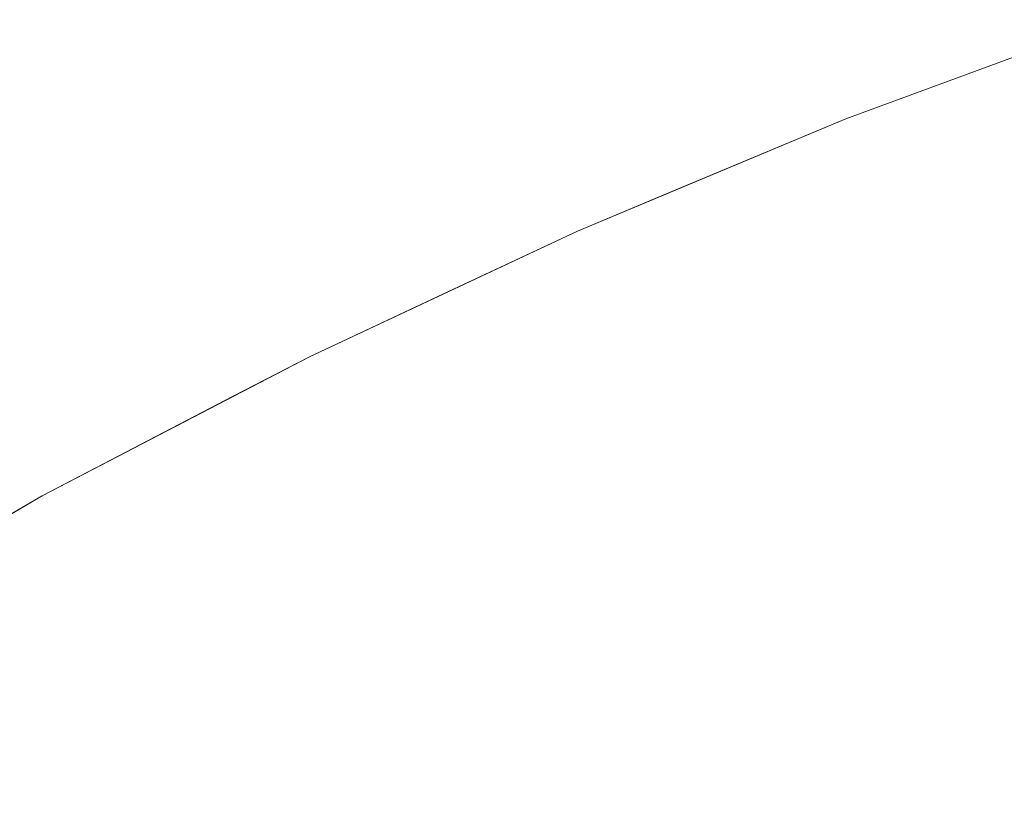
# Model space of a CAD drawing. Header units: centimetres. Extents: x -21.6 to 22.7, y 4.2 to 6.
# Tile 63 of 256: x -21.53813 to -21.52755, y 5.98795 to 5.99632. Entities that reach past the tile are written whole.
import ezdxf

# ---------------------------------------------------------------- set-up
doc = ezdxf.new("R2010")
doc.units = ezdxf.units.CM
doc.header["$LTSCALE"] = 2.54
doc.layers.add('Lucido design-1', color=7, linetype='Continuous')

# ---------------------------------------------------------------- blocks, each defined once
blk = doc.blocks.new('Gruppo-3-1')
at = {"color": 7, "linetype": 'Continuous', "lineweight": 9}
for points, invisible_edges in [([(-21.526372, 5.996324, -2276.32217), (-21.529258, 5.995258, -2276.32217), (-21.528774, 5.995434, -2276.320608), (-21.526343, 5.996322, -2276.320608)], 14), ([(-21.529258, 5.995258, -2276.92217), (-21.529258, 5.995258, -2276.32217), (-21.526372, 5.996324, -2276.32217), (-21.526372, 5.996324, -2276.92217)], 5), ([(-21.527554, 5.995854, -2276.925294), (-21.528765, 5.995399, -2276.925294), (-21.529258, 5.995258, -2276.92217), (-21.526372, 5.996324, -2276.92217)], 11), ([(-21.528774, 5.995434, -2276.320608), (-21.528765, 5.995399, -2276.319046), (-21.526334, 5.996287, -2276.319046), (-21.526343, 5.996322, -2276.320608)], 15), ([(-21.52632, 5.996228, -2276.317485), (-21.526334, 5.996287, -2276.319046), (-21.528765, 5.995399, -2276.319046), (-21.528749, 5.995341, -2276.317485)], 15), ([(-21.528749, 5.995341, -2276.317485), (-21.528728, 5.99526, -2276.315926), (-21.526301, 5.996146, -2276.315926), (-21.52632, 5.996228, -2276.317485)], 15), ([(-21.526276, 5.996041, -2276.314369), (-21.526301, 5.996146, -2276.315926), (-21.528728, 5.99526, -2276.315926), (-21.5287, 5.995155, -2276.314369)], 15), ([(-21.5287, 5.995155, -2276.314369), (-21.528666, 5.995028, -2276.312816), (-21.526245, 5.995912, -2276.312816), (-21.526276, 5.996041, -2276.314369)], 15), ([(-21.526209, 5.99576, -2276.311265), (-21.526245, 5.995912, -2276.312816), (-21.528666, 5.995028, -2276.312816), (-21.528626, 5.994878, -2276.311265)], 15), ([(-21.527518, 5.995714, -2276.928414), (-21.528728, 5.99526, -2276.928414), (-21.528765, 5.995399, -2276.925294), (-21.527554, 5.995854, -2276.925294)], 15), ([(-21.52746, 5.995481, -2276.931524), (-21.528666, 5.995028, -2276.931524), (-21.528728, 5.99526, -2276.928414), (-21.527518, 5.995714, -2276.928414)], 15), ([(-21.528626, 5.994878, -2276.311265), (-21.52858, 5.994704, -2276.309719), (-21.526167, 5.995586, -2276.309719), (-21.526209, 5.99576, -2276.311265)], 15), ([(-21.52612, 5.995388, -2276.308177), (-21.526167, 5.995586, -2276.309719), (-21.52858, 5.994704, -2276.309719), (-21.528528, 5.994509, -2276.308177)], 15), ([(-21.53117, 5.994462, -2276.320608), (-21.528774, 5.995434, -2276.320608), (-21.529258, 5.995258, -2276.32217)], 11), ([(-21.53117, 5.994462, -2276.320608), (-21.53116, 5.994427, -2276.319046), (-21.528765, 5.995399, -2276.319046), (-21.528774, 5.995434, -2276.320608)], 15), ([(-21.528749, 5.995341, -2276.317485), (-21.528765, 5.995399, -2276.319046), (-21.53116, 5.994427, -2276.319046), (-21.531143, 5.99437, -2276.317485)], 15), ([(-21.529258, 5.995258, -2276.92217), (-21.528765, 5.995399, -2276.925294), (-21.529967, 5.994924, -2276.925294)], 11), ([(-21.529967, 5.994924, -2276.925294), (-21.528765, 5.995399, -2276.925294), (-21.528728, 5.99526, -2276.928414), (-21.529928, 5.994785, -2276.928414)], 15), ([(-21.527378, 5.995156, -2276.934621), (-21.52858, 5.994704, -2276.934621), (-21.528666, 5.995028, -2276.931524), (-21.52746, 5.995481, -2276.931524)], 15), ([(-21.528528, 5.994509, -2276.308177), (-21.52847, 5.99429, -2276.30664), (-21.526067, 5.995167, -2276.30664), (-21.52612, 5.995388, -2276.308177)], 15), ([(-21.531143, 5.99437, -2276.317485), (-21.53112, 5.994289, -2276.315926), (-21.528728, 5.99526, -2276.315926), (-21.528749, 5.995341, -2276.317485)], 15), ([(-21.529258, 5.995258, -2276.92217), (-21.532141, 5.994053, -2276.92217), (-21.532141, 5.994053, -2276.32217), (-21.531168, 5.99446, -2276.32217)], 10), ([(-21.529967, 5.994924, -2276.925294), (-21.53116, 5.994427, -2276.925294), (-21.532141, 5.994053, -2276.92217), (-21.529258, 5.995258, -2276.92217)], 11), ([(-21.529258, 5.995258, -2276.32217), (-21.531168, 5.99446, -2276.32217), (-21.53117, 5.994462, -2276.320608)], 10), ([(-21.531168, 5.99446, -2276.32217), (-21.529258, 5.995258, -2276.32217), (-21.529258, 5.995258, -2276.92217)], 10), ([(-21.5287, 5.995155, -2276.314369), (-21.528728, 5.99526, -2276.315926), (-21.53112, 5.994289, -2276.315926), (-21.531089, 5.994186, -2276.314369)], 15), ([(-21.529928, 5.994785, -2276.928414), (-21.528728, 5.99526, -2276.928414), (-21.528666, 5.995028, -2276.931524), (-21.529864, 5.994554, -2276.931524)], 15), ([(-21.531089, 5.994186, -2276.314369), (-21.531052, 5.99406, -2276.312816), (-21.528666, 5.995028, -2276.312816), (-21.5287, 5.995155, -2276.314369)], 15), ([(-21.527273, 5.994739, -2276.9377), (-21.52847, 5.99429, -2276.9377), (-21.52858, 5.994704, -2276.934621), (-21.527378, 5.995156, -2276.934621)], 15), ([(-21.526009, 5.994924, -2276.305108), (-21.526067, 5.995167, -2276.30664), (-21.52847, 5.99429, -2276.30664), (-21.528405, 5.994049, -2276.305108)], 15), ([(-21.528626, 5.994878, -2276.311265), (-21.528666, 5.995028, -2276.312816), (-21.531052, 5.99406, -2276.312816), (-21.531008, 5.993911, -2276.311265)], 15), ([(-21.529864, 5.994554, -2276.931524), (-21.528666, 5.995028, -2276.931524), (-21.52858, 5.994704, -2276.934621), (-21.529773, 5.994232, -2276.934621)], 15), ([(-21.529928, 5.994785, -2276.928414), (-21.53112, 5.994289, -2276.928414), (-21.53116, 5.994427, -2276.925294), (-21.529967, 5.994924, -2276.925294)], 15), ([(-21.531008, 5.993911, -2276.311265), (-21.530958, 5.99374, -2276.309719), (-21.52858, 5.994704, -2276.309719), (-21.528626, 5.994878, -2276.311265)], 15), ([(-21.528405, 5.994049, -2276.305108), (-21.528335, 5.993786, -2276.303583), (-21.525946, 5.994659, -2276.303583), (-21.526009, 5.994924, -2276.305108)], 15), ([(-21.529864, 5.994554, -2276.931524), (-21.531052, 5.99406, -2276.931524), (-21.53112, 5.994289, -2276.928414), (-21.529928, 5.994785, -2276.928414)], 15), ([(-21.528528, 5.994509, -2276.308177), (-21.52858, 5.994704, -2276.309719), (-21.530958, 5.99374, -2276.309719), (-21.530901, 5.993546, -2276.308177)], 15), ([(-21.529773, 5.994232, -2276.934621), (-21.52858, 5.994704, -2276.934621), (-21.52847, 5.99429, -2276.9377), (-21.529658, 5.99382, -2276.9377)], 15), ([(-21.527145, 5.994233, -2276.940757), (-21.528335, 5.993786, -2276.940757), (-21.52847, 5.99429, -2276.9377), (-21.527273, 5.994739, -2276.9377)], 15), ([(-21.525878, 5.994371, -2276.302065), (-21.525946, 5.994659, -2276.303583), (-21.528335, 5.993786, -2276.303583), (-21.528259, 5.993501, -2276.302065)], 15), ([(-21.529773, 5.994232, -2276.934621), (-21.530958, 5.99374, -2276.934621), (-21.531052, 5.99406, -2276.931524), (-21.529864, 5.994554, -2276.931524)], 15), ([(-21.533529, 5.993408, -2276.320608), (-21.533518, 5.993374, -2276.319046), (-21.53116, 5.994427, -2276.319046), (-21.53117, 5.994462, -2276.320608)], 15), ([(-21.532141, 5.994053, -2276.32217), (-21.533529, 5.993408, -2276.320608), (-21.53117, 5.994462, -2276.320608)], 11), ([(-21.53117, 5.994462, -2276.320608), (-21.531168, 5.99446, -2276.32217), (-21.532141, 5.994053, -2276.32217)], 9), ([(-21.530901, 5.993546, -2276.308177), (-21.530837, 5.99333, -2276.30664), (-21.52847, 5.99429, -2276.30664), (-21.528528, 5.994509, -2276.308177)], 15), ([(-21.531143, 5.99437, -2276.317485), (-21.53116, 5.994427, -2276.319046), (-21.533518, 5.993374, -2276.319046), (-21.533499, 5.993317, -2276.317485)], 15), ([(-21.533499, 5.993317, -2276.317485), (-21.533474, 5.993238, -2276.315926), (-21.53112, 5.994289, -2276.315926), (-21.531143, 5.99437, -2276.317485)], 15), ([(-21.532141, 5.994053, -2276.92217), (-21.53116, 5.994427, -2276.925294), (-21.532344, 5.993911, -2276.925294)], 11), ([(-21.532344, 5.993911, -2276.925294), (-21.53116, 5.994427, -2276.925294), (-21.53112, 5.994289, -2276.928414), (-21.532301, 5.993774, -2276.928414)], 15), ([(-21.528259, 5.993501, -2276.302065), (-21.528178, 5.993194, -2276.300554), (-21.525804, 5.994061, -2276.300554), (-21.525878, 5.994371, -2276.302065)], 15), ([(-21.531089, 5.994186, -2276.314369), (-21.53112, 5.994289, -2276.315926), (-21.533474, 5.993238, -2276.315926), (-21.533441, 5.993136, -2276.314369)], 15), ([(-21.532301, 5.993774, -2276.928414), (-21.53112, 5.994289, -2276.928414), (-21.531052, 5.99406, -2276.931524), (-21.532231, 5.993545, -2276.931524)], 15), ([(-21.529658, 5.99382, -2276.9377), (-21.530837, 5.99333, -2276.9377), (-21.530958, 5.99374, -2276.934621), (-21.529773, 5.994232, -2276.934621)], 15), ([(-21.528405, 5.994049, -2276.305108), (-21.52847, 5.99429, -2276.30664), (-21.530837, 5.99333, -2276.30664), (-21.530767, 5.993091, -2276.305108)], 15), ([(-21.529658, 5.99382, -2276.9377), (-21.52847, 5.99429, -2276.9377), (-21.528335, 5.993786, -2276.940757), (-21.529517, 5.993319, -2276.940757)], 15), ([(-21.526995, 5.993638, -2276.943786), (-21.528178, 5.993194, -2276.943786), (-21.528335, 5.993786, -2276.940757), (-21.527145, 5.994233, -2276.940757)], 15), ([(-21.533441, 5.993136, -2276.314369), (-21.5334, 5.993011, -2276.312816), (-21.531052, 5.99406, -2276.312816), (-21.531089, 5.994186, -2276.314369)], 15), ([(-21.533529, 5.993408, -2276.320608), (-21.532141, 5.994053, -2276.32217), (-21.535019, 5.992704, -2276.32217)], 9), ([(-21.535019, 5.992704, -2276.32217), (-21.532141, 5.994053, -2276.32217), (-21.532141, 5.994053, -2276.92217), (-21.533525, 5.993404, -2276.92217)], 10), ([(-21.532344, 5.993911, -2276.925294), (-21.533518, 5.993374, -2276.925294), (-21.533525, 5.993404, -2276.92217), (-21.532141, 5.994053, -2276.92217)], 11), ([(-21.531008, 5.993911, -2276.311265), (-21.531052, 5.99406, -2276.312816), (-21.5334, 5.993011, -2276.312816), (-21.533353, 5.992864, -2276.311265)], 15), ([(-21.532231, 5.993545, -2276.931524), (-21.531052, 5.99406, -2276.931524), (-21.530958, 5.99374, -2276.934621), (-21.532133, 5.993227, -2276.934621)], 15), ([(-21.530767, 5.993091, -2276.305108), (-21.53069, 5.992831, -2276.303583), (-21.528335, 5.993786, -2276.303583), (-21.528405, 5.994049, -2276.305108)], 15), ([(-21.525725, 5.993729, -2276.29905), (-21.525804, 5.994061, -2276.300554), (-21.528178, 5.993194, -2276.300554), (-21.52809, 5.992865, -2276.29905)], 15), ([(-21.532301, 5.993774, -2276.928414), (-21.533474, 5.993238, -2276.928414), (-21.533518, 5.993374, -2276.925294), (-21.532344, 5.993911, -2276.925294)], 15), ([(-21.533353, 5.992864, -2276.311265), (-21.533298, 5.992694, -2276.309719), (-21.530958, 5.99374, -2276.309719), (-21.531008, 5.993911, -2276.311265)], 15), ([(-21.529517, 5.993319, -2276.940757), (-21.53069, 5.992831, -2276.940757), (-21.530837, 5.99333, -2276.9377), (-21.529658, 5.99382, -2276.9377)], 15), ([(-21.532231, 5.993545, -2276.931524), (-21.5334, 5.993011, -2276.931524), (-21.533474, 5.993238, -2276.928414), (-21.532301, 5.993774, -2276.928414)], 15), ([(-21.530901, 5.993546, -2276.308177), (-21.530958, 5.99374, -2276.309719), (-21.533298, 5.992694, -2276.309719), (-21.533236, 5.992502, -2276.308177)], 15), ([(-21.532133, 5.993227, -2276.934621), (-21.530958, 5.99374, -2276.934621), (-21.530837, 5.99333, -2276.9377), (-21.532007, 5.992819, -2276.9377)], 15), ([(-21.528259, 5.993501, -2276.302065), (-21.528335, 5.993786, -2276.303583), (-21.53069, 5.992831, -2276.303583), (-21.530607, 5.992549, -2276.302065)], 15), ([(-21.529517, 5.993319, -2276.940757), (-21.528335, 5.993786, -2276.940757), (-21.528178, 5.993194, -2276.943786), (-21.529352, 5.992729, -2276.943786)], 15), ([(-21.52809, 5.992865, -2276.29905), (-21.527997, 5.992515, -2276.297555), (-21.52564, 5.993376, -2276.297555), (-21.525725, 5.993729, -2276.29905)], 15), ([(-21.526823, 5.992956, -2276.946785), (-21.527997, 5.992515, -2276.946785), (-21.528178, 5.993194, -2276.943786), (-21.526995, 5.993638, -2276.943786)], 15), ([(-21.532133, 5.993227, -2276.934621), (-21.533298, 5.992694, -2276.934621), (-21.5334, 5.993011, -2276.931524), (-21.532231, 5.993545, -2276.931524)], 15), ([(-21.533236, 5.992502, -2276.308177), (-21.533167, 5.992289, -2276.30664), (-21.530837, 5.99333, -2276.30664), (-21.530901, 5.993546, -2276.308177)], 15), ([(-21.530607, 5.992549, -2276.302065), (-21.530518, 5.992245, -2276.300554), (-21.528178, 5.993194, -2276.300554), (-21.528259, 5.993501, -2276.302065)], 15), ([(-21.535019, 5.992704, -2276.32217), (-21.535846, 5.992276, -2276.320608), (-21.533529, 5.993408, -2276.320608)], 11), ([(-21.535846, 5.992276, -2276.320608), (-21.535834, 5.992242, -2276.319046), (-21.533518, 5.993374, -2276.319046), (-21.533529, 5.993408, -2276.320608)], 15), ([(-21.533499, 5.993317, -2276.317485), (-21.533518, 5.993374, -2276.319046), (-21.535834, 5.992242, -2276.319046), (-21.535815, 5.992186, -2276.317485)], 15), ([(-21.533525, 5.993404, -2276.92217), (-21.535019, 5.992704, -2276.92217), (-21.535019, 5.992704, -2276.32217)], 10), ([(-21.535019, 5.992704, -2276.92217), (-21.533525, 5.993404, -2276.92217), (-21.533518, 5.993374, -2276.925294), (-21.534681, 5.992818, -2276.925294)], 14), ([(-21.534681, 5.992818, -2276.925294), (-21.533518, 5.993374, -2276.925294), (-21.533474, 5.993238, -2276.928414), (-21.534636, 5.992682, -2276.928414)], 15), ([(-21.525551, 5.993001, -2276.296068), (-21.52564, 5.993376, -2276.297555), (-21.527997, 5.992515, -2276.297555), (-21.527898, 5.992144, -2276.296068)], 15), ([(-21.535815, 5.992186, -2276.317485), (-21.535787, 5.992107, -2276.315926), (-21.533474, 5.993238, -2276.315926), (-21.533499, 5.993317, -2276.317485)], 15), ([(-21.530767, 5.993091, -2276.305108), (-21.530837, 5.99333, -2276.30664), (-21.533167, 5.992289, -2276.30664), (-21.533091, 5.992053, -2276.305108)], 15), ([(-21.532007, 5.992819, -2276.9377), (-21.530837, 5.99333, -2276.9377), (-21.53069, 5.992831, -2276.940757), (-21.531854, 5.992323, -2276.940757)], 15), ([(-21.529352, 5.992729, -2276.943786), (-21.530518, 5.992245, -2276.943786), (-21.53069, 5.992831, -2276.940757), (-21.529517, 5.993319, -2276.940757)], 15), ([(-21.533441, 5.993136, -2276.314369), (-21.533474, 5.993238, -2276.315926), (-21.535787, 5.992107, -2276.315926), (-21.535751, 5.992006, -2276.314369)], 15), ([(-21.534636, 5.992682, -2276.928414), (-21.533474, 5.993238, -2276.928414), (-21.5334, 5.993011, -2276.931524), (-21.534559, 5.992457, -2276.931524)], 15), ([(-21.532007, 5.992819, -2276.9377), (-21.533167, 5.992289, -2276.9377), (-21.533298, 5.992694, -2276.934621), (-21.532133, 5.993227, -2276.934621)], 15), ([(-21.52809, 5.992865, -2276.29905), (-21.528178, 5.993194, -2276.300554), (-21.530518, 5.992245, -2276.300554), (-21.530422, 5.991919, -2276.29905)], 15), ([(-21.529352, 5.992729, -2276.943786), (-21.528178, 5.993194, -2276.943786), (-21.527997, 5.992515, -2276.946785), (-21.529163, 5.992054, -2276.946785)], 15), ([(-21.535751, 5.992006, -2276.314369), (-21.535708, 5.991883, -2276.312816), (-21.5334, 5.993011, -2276.312816), (-21.533441, 5.993136, -2276.314369)], 15), ([(-21.533091, 5.992053, -2276.305108), (-21.533008, 5.991795, -2276.303583), (-21.53069, 5.992831, -2276.303583), (-21.530767, 5.993091, -2276.305108)], 15), ([(-21.533353, 5.992864, -2276.311265), (-21.5334, 5.993011, -2276.312816), (-21.535708, 5.991883, -2276.312816), (-21.535657, 5.991738, -2276.311265)], 15), ([(-21.534559, 5.992457, -2276.931524), (-21.5334, 5.993011, -2276.931524), (-21.533298, 5.992694, -2276.934621), (-21.534453, 5.992142, -2276.934621)], 15), ([(-21.526629, 5.992189, -2276.94975), (-21.527794, 5.991752, -2276.94975), (-21.527997, 5.992515, -2276.946785), (-21.526823, 5.992956, -2276.946785)], 15), ([(-21.527898, 5.992144, -2276.296068), (-21.527794, 5.991752, -2276.29459), (-21.525457, 5.992606, -2276.29459), (-21.525551, 5.993001, -2276.296068)], 15), ([(-21.535657, 5.991738, -2276.311265), (-21.535598, 5.99157, -2276.309719), (-21.533298, 5.992694, -2276.309719), (-21.533353, 5.992864, -2276.311265)], 15), ([(-21.530422, 5.991919, -2276.29905), (-21.53032, 5.991573, -2276.297555), (-21.527997, 5.992515, -2276.297555), (-21.52809, 5.992865, -2276.29905)], 15), ([(-21.534681, 5.992818, -2276.925294), (-21.535834, 5.992242, -2276.925294), (-21.535019, 5.992704, -2276.92217)], 11), ([(-21.534636, 5.992682, -2276.928414), (-21.535787, 5.992107, -2276.928414), (-21.535834, 5.992242, -2276.925294), (-21.534681, 5.992818, -2276.925294)], 15), ([(-21.531854, 5.992323, -2276.940757), (-21.533008, 5.991795, -2276.940757), (-21.533167, 5.992289, -2276.9377), (-21.532007, 5.992819, -2276.9377)], 15), ([(-21.530607, 5.992549, -2276.302065), (-21.53069, 5.992831, -2276.303583), (-21.533008, 5.991795, -2276.303583), (-21.532918, 5.991516, -2276.302065)], 15), ([(-21.531854, 5.992323, -2276.940757), (-21.53069, 5.992831, -2276.940757), (-21.530518, 5.992245, -2276.943786), (-21.531674, 5.99174, -2276.943786)], 15), ([(-21.535019, 5.992704, -2276.92217), (-21.537889, 5.991208, -2276.92217), (-21.537889, 5.991208, -2276.32217), (-21.535844, 5.992275, -2276.32217)], 10), ([(-21.537889, 5.991208, -2276.92217), (-21.535019, 5.992704, -2276.92217), (-21.535834, 5.992242, -2276.925294), (-21.536977, 5.991648, -2276.925294)], 14), ([(-21.535019, 5.992704, -2276.32217), (-21.535844, 5.992275, -2276.32217), (-21.535846, 5.992276, -2276.320608)], 10), ([(-21.535844, 5.992275, -2276.32217), (-21.535019, 5.992704, -2276.32217), (-21.535019, 5.992704, -2276.92217)], 10), ([(-21.534559, 5.992457, -2276.931524), (-21.535708, 5.991883, -2276.931524), (-21.535787, 5.992107, -2276.928414), (-21.534636, 5.992682, -2276.928414)], 15), ([(-21.533236, 5.992502, -2276.308177), (-21.533298, 5.992694, -2276.309719), (-21.535598, 5.99157, -2276.309719), (-21.535531, 5.991381, -2276.308177)], 15), ([(-21.534453, 5.992142, -2276.934621), (-21.533298, 5.992694, -2276.934621), (-21.533167, 5.992289, -2276.9377), (-21.534317, 5.991739, -2276.9377)], 15), ([(-21.529163, 5.992054, -2276.946785), (-21.53032, 5.991573, -2276.946785), (-21.530518, 5.992245, -2276.943786), (-21.529352, 5.992729, -2276.943786)], 15), ([(-21.532918, 5.991516, -2276.302065), (-21.53282, 5.991216, -2276.300554), (-21.530518, 5.992245, -2276.300554), (-21.530607, 5.992549, -2276.302065)], 15), ([(-21.525357, 5.992189, -2276.293122), (-21.525457, 5.992606, -2276.29459), (-21.527794, 5.991752, -2276.29459), (-21.527684, 5.991339, -2276.293122)], 15), ([(-21.534453, 5.992142, -2276.934621), (-21.535598, 5.99157, -2276.934621), (-21.535708, 5.991883, -2276.931524), (-21.534559, 5.992457, -2276.931524)], 15), ([(-21.535531, 5.991381, -2276.308177), (-21.535457, 5.99117, -2276.30664), (-21.533167, 5.992289, -2276.30664), (-21.533236, 5.992502, -2276.308177)], 15), ([(-21.527898, 5.992144, -2276.296068), (-21.527997, 5.992515, -2276.297555), (-21.53032, 5.991573, -2276.297555), (-21.530212, 5.991206, -2276.296068)], 15), ([(-21.529163, 5.992054, -2276.946785), (-21.527997, 5.992515, -2276.946785), (-21.527794, 5.991752, -2276.94975), (-21.52895, 5.991295, -2276.94975)], 15), ([(-21.531674, 5.99174, -2276.943786), (-21.53282, 5.991216, -2276.943786), (-21.533008, 5.991795, -2276.940757), (-21.531854, 5.992323, -2276.940757)], 15), ([(-21.538121, 5.991068, -2276.320608), (-21.538108, 5.991034, -2276.319046), (-21.535834, 5.992242, -2276.319046), (-21.535846, 5.992276, -2276.320608)], 15), ([(-21.535846, 5.992276, -2276.320608), (-21.535844, 5.992275, -2276.32217), (-21.537889, 5.991208, -2276.32217), (-21.538121, 5.991068, -2276.320608)], 13), ([(-21.535815, 5.992186, -2276.317485), (-21.535834, 5.992242, -2276.319046), (-21.538108, 5.991034, -2276.319046), (-21.538087, 5.990979, -2276.317485)], 15), ([(-21.536977, 5.991648, -2276.925294), (-21.535834, 5.992242, -2276.925294), (-21.535787, 5.992107, -2276.928414), (-21.536928, 5.991514, -2276.928414)], 15), ([(-21.533091, 5.992053, -2276.305108), (-21.533167, 5.992289, -2276.30664), (-21.535457, 5.99117, -2276.30664), (-21.535375, 5.990937, -2276.305108)], 15), ([(-21.534317, 5.991739, -2276.9377), (-21.533167, 5.992289, -2276.9377), (-21.533008, 5.991795, -2276.940757), (-21.534152, 5.991249, -2276.940757)], 15), ([(-21.530422, 5.991919, -2276.29905), (-21.530518, 5.992245, -2276.300554), (-21.53282, 5.991216, -2276.300554), (-21.532717, 5.990894, -2276.29905)], 15), ([(-21.531674, 5.99174, -2276.943786), (-21.530518, 5.992245, -2276.943786), (-21.53032, 5.991573, -2276.946785), (-21.531468, 5.991072, -2276.946785)], 15), ([(-21.538087, 5.990979, -2276.317485), (-21.538057, 5.990901, -2276.315926), (-21.535787, 5.992107, -2276.315926), (-21.535815, 5.992186, -2276.317485)], 15), ([(-21.535751, 5.992006, -2276.314369), (-21.535787, 5.992107, -2276.315926), (-21.538057, 5.990901, -2276.315926), (-21.538019, 5.990802, -2276.314369)], 15), ([(-21.536928, 5.991514, -2276.928414), (-21.535787, 5.992107, -2276.928414), (-21.535708, 5.991883, -2276.931524), (-21.536846, 5.991291, -2276.931524)], 15), ([(-21.534317, 5.991739, -2276.9377), (-21.535457, 5.99117, -2276.9377), (-21.535598, 5.99157, -2276.934621), (-21.534453, 5.992142, -2276.934621)], 15), ([(-21.530212, 5.991206, -2276.296068), (-21.530097, 5.990818, -2276.29459), (-21.527794, 5.991752, -2276.29459), (-21.527898, 5.992144, -2276.296068)], 15), ([(-21.526415, 5.991339, -2276.952675), (-21.527569, 5.990906, -2276.952675), (-21.527794, 5.991752, -2276.94975), (-21.526629, 5.992189, -2276.94975)], 15), ([(-21.527684, 5.991339, -2276.293122), (-21.527569, 5.990906, -2276.291665), (-21.525253, 5.991752, -2276.291665), (-21.525357, 5.992189, -2276.293122)], 15), ([(-21.538019, 5.990802, -2276.314369), (-21.537973, 5.99068, -2276.312816), (-21.535708, 5.991883, -2276.312816), (-21.535751, 5.992006, -2276.314369)], 15), ([(-21.535375, 5.990937, -2276.305108), (-21.535285, 5.990683, -2276.303583), (-21.533008, 5.991795, -2276.303583), (-21.533091, 5.992053, -2276.305108)], 15), ([(-21.52895, 5.991295, -2276.94975), (-21.530097, 5.990818, -2276.94975), (-21.53032, 5.991573, -2276.946785), (-21.529163, 5.992054, -2276.946785)], 15), ([(-21.532717, 5.990894, -2276.29905), (-21.532606, 5.990552, -2276.297555), (-21.53032, 5.991573, -2276.297555), (-21.530422, 5.991919, -2276.29905)], 15), ([(-21.535657, 5.991738, -2276.311265), (-21.535708, 5.991883, -2276.312816), (-21.537973, 5.99068, -2276.312816), (-21.537918, 5.990537, -2276.311265)], 15), ([(-21.536846, 5.991291, -2276.931524), (-21.535708, 5.991883, -2276.931524), (-21.535598, 5.99157, -2276.934621), (-21.536732, 5.99098, -2276.934621)], 15), ([(-21.532918, 5.991516, -2276.302065), (-21.533008, 5.991795, -2276.303583), (-21.535285, 5.990683, -2276.303583), (-21.535188, 5.990407, -2276.302065)], 15), ([(-21.534152, 5.991249, -2276.940757), (-21.533008, 5.991795, -2276.940757), (-21.53282, 5.991216, -2276.943786), (-21.533957, 5.990672, -2276.943786)], 15), ([(-21.537918, 5.990537, -2276.311265), (-21.537855, 5.990372, -2276.309719), (-21.535598, 5.99157, -2276.309719), (-21.535657, 5.991738, -2276.311265)], 15), ([(-21.534152, 5.991249, -2276.940757), (-21.535285, 5.990683, -2276.940757), (-21.535457, 5.99117, -2276.9377), (-21.534317, 5.991739, -2276.9377)], 15), ([(-21.531468, 5.991072, -2276.946785), (-21.532606, 5.990552, -2276.946785), (-21.53282, 5.991216, -2276.943786), (-21.531674, 5.99174, -2276.943786)], 15), ([(-21.527684, 5.991339, -2276.293122), (-21.527794, 5.991752, -2276.29459), (-21.530097, 5.990818, -2276.29459), (-21.529977, 5.990409, -2276.293122)], 15), ([(-21.52895, 5.991295, -2276.94975), (-21.527794, 5.991752, -2276.94975), (-21.527569, 5.990906, -2276.952675), (-21.528714, 5.990453, -2276.952675)], 15), ([(-21.525144, 5.991295, -2276.290218), (-21.525253, 5.991752, -2276.291665), (-21.527569, 5.990906, -2276.291665), (-21.527448, 5.990453, -2276.290218)], 15), ([(-21.536977, 5.991648, -2276.925294), (-21.538108, 5.991034, -2276.925294), (-21.537889, 5.991208, -2276.92217)], 11), ([(-21.536928, 5.991514, -2276.928414), (-21.538057, 5.990901, -2276.928414), (-21.538108, 5.991034, -2276.925294), (-21.536977, 5.991648, -2276.925294)], 15), ([(-21.536846, 5.991291, -2276.931524), (-21.537973, 5.99068, -2276.931524), (-21.538057, 5.990901, -2276.928414), (-21.536928, 5.991514, -2276.928414)], 15), ([(-21.535531, 5.991381, -2276.308177), (-21.535598, 5.99157, -2276.309719), (-21.537855, 5.990372, -2276.309719), (-21.537784, 5.990185, -2276.308177)], 15), ([(-21.536732, 5.99098, -2276.934621), (-21.535598, 5.99157, -2276.934621), (-21.535457, 5.99117, -2276.9377), (-21.536586, 5.990582, -2276.9377)], 15), ([(-21.535188, 5.990407, -2276.302065), (-21.535084, 5.99011, -2276.300554), (-21.53282, 5.991216, -2276.300554), (-21.532918, 5.991516, -2276.302065)], 15), ([(-21.530212, 5.991206, -2276.296068), (-21.53032, 5.991573, -2276.297555), (-21.532606, 5.990552, -2276.297555), (-21.532489, 5.990188, -2276.296068)], 15), ([(-21.531468, 5.991072, -2276.946785), (-21.53032, 5.991573, -2276.946785), (-21.530097, 5.990818, -2276.94975), (-21.531236, 5.990321, -2276.94975)], 15), ([(-21.537784, 5.990185, -2276.308177), (-21.537704, 5.989976, -2276.30664), (-21.535457, 5.99117, -2276.30664), (-21.535531, 5.991381, -2276.308177)], 15), ([(-21.536732, 5.99098, -2276.934621), (-21.537855, 5.990372, -2276.934621), (-21.537973, 5.99068, -2276.931524), (-21.536846, 5.991291, -2276.931524)], 15), ([(-21.528714, 5.990453, -2276.952675), (-21.529851, 5.98998, -2276.952675), (-21.530097, 5.990818, -2276.94975), (-21.52895, 5.991295, -2276.94975)], 15), ([(-21.529977, 5.990409, -2276.293122), (-21.529851, 5.98998, -2276.291665), (-21.527569, 5.990906, -2276.291665), (-21.527684, 5.991339, -2276.293122)], 15), ([(-21.52618, 5.990409, -2276.955559), (-21.527322, 5.98998, -2276.955559), (-21.527569, 5.990906, -2276.952675), (-21.526415, 5.991339, -2276.952675)], 15), ([(-21.538121, 5.991068, -2276.320608), (-21.537889, 5.991208, -2276.32217), (-21.54035, 5.989791, -2276.32217), (-21.54035, 5.989787, -2276.320608)], 13), ([(-21.54035, 5.989791, -2276.32217), (-21.537889, 5.991208, -2276.92217), (-21.539237, 5.990432, -2276.92217)], 9), ([(-21.54035, 5.989791, -2276.32217), (-21.537889, 5.991208, -2276.32217), (-21.537889, 5.991208, -2276.92217)], 10), ([(-21.539237, 5.990432, -2276.92217), (-21.537889, 5.991208, -2276.92217), (-21.538108, 5.991034, -2276.925294), (-21.539228, 5.990403, -2276.925294)], 14), ([(-21.535375, 5.990937, -2276.305108), (-21.535457, 5.99117, -2276.30664), (-21.537704, 5.989976, -2276.30664), (-21.537616, 5.989746, -2276.305108)], 15), ([(-21.536586, 5.990582, -2276.9377), (-21.535457, 5.99117, -2276.9377), (-21.535285, 5.990683, -2276.940757), (-21.536408, 5.990098, -2276.940757)], 15), ([(-21.533957, 5.990672, -2276.943786), (-21.535084, 5.99011, -2276.943786), (-21.535285, 5.990683, -2276.940757), (-21.534152, 5.991249, -2276.940757)], 15), ([(-21.532717, 5.990894, -2276.29905), (-21.53282, 5.991216, -2276.300554), (-21.535084, 5.99011, -2276.300554), (-21.534972, 5.989792, -2276.29905)], 15), ([(-21.533957, 5.990672, -2276.943786), (-21.53282, 5.991216, -2276.943786), (-21.532606, 5.990552, -2276.946785), (-21.533734, 5.990012, -2276.946785)], 15), ([(-21.532489, 5.990188, -2276.296068), (-21.532365, 5.989805, -2276.29459), (-21.530097, 5.990818, -2276.29459), (-21.530212, 5.991206, -2276.296068)], 15), ([(-21.54035, 5.989787, -2276.320608), (-21.540336, 5.989754, -2276.319046), (-21.538108, 5.991034, -2276.319046), (-21.538121, 5.991068, -2276.320608)], 15), ([(-21.531236, 5.990321, -2276.94975), (-21.532365, 5.989805, -2276.94975), (-21.532606, 5.990552, -2276.946785), (-21.531468, 5.991072, -2276.946785)], 15), ([(-21.538087, 5.990979, -2276.317485), (-21.538108, 5.991034, -2276.319046), (-21.540336, 5.989754, -2276.319046), (-21.540314, 5.989699, -2276.317485)], 15), ([(-21.540314, 5.989699, -2276.317485), (-21.540282, 5.989623, -2276.315926), (-21.538057, 5.990901, -2276.315926), (-21.538087, 5.990979, -2276.317485)], 15), ([(-21.539228, 5.990403, -2276.925294), (-21.538108, 5.991034, -2276.925294), (-21.538057, 5.990901, -2276.928414), (-21.539175, 5.990271, -2276.928414)], 15), ([(-21.536586, 5.990582, -2276.9377), (-21.537704, 5.989976, -2276.9377), (-21.537855, 5.990372, -2276.934621), (-21.536732, 5.99098, -2276.934621)], 15), ([(-21.538019, 5.990802, -2276.314369), (-21.538057, 5.990901, -2276.315926), (-21.540282, 5.989623, -2276.315926), (-21.540242, 5.989525, -2276.314369)], 15), ([(-21.539175, 5.990271, -2276.928414), (-21.538057, 5.990901, -2276.928414), (-21.537973, 5.99068, -2276.931524), (-21.539088, 5.990051, -2276.931524)], 15), ([(-21.537616, 5.989746, -2276.305108), (-21.53752, 5.989495, -2276.303583), (-21.535285, 5.990683, -2276.303583), (-21.535375, 5.990937, -2276.305108)], 15), ([(-21.534972, 5.989792, -2276.29905), (-21.534852, 5.989454, -2276.297555), (-21.532606, 5.990552, -2276.297555), (-21.532717, 5.990894, -2276.29905)], 15), ([(-21.527448, 5.990453, -2276.290218), (-21.527569, 5.990906, -2276.291665), (-21.529851, 5.98998, -2276.291665), (-21.529719, 5.989532, -2276.290218)], 15), ([(-21.528714, 5.990453, -2276.952675), (-21.527569, 5.990906, -2276.952675), (-21.527322, 5.98998, -2276.955559), (-21.528456, 5.989532, -2276.955559)], 15), ([(-21.540242, 5.989525, -2276.314369), (-21.540192, 5.989405, -2276.312816), (-21.537973, 5.99068, -2276.312816), (-21.538019, 5.990802, -2276.314369)], 15), ([(-21.529977, 5.990409, -2276.293122), (-21.530097, 5.990818, -2276.29459), (-21.532365, 5.989805, -2276.29459), (-21.532234, 5.989401, -2276.293122)], 15), ([(-21.531236, 5.990321, -2276.94975), (-21.530097, 5.990818, -2276.94975), (-21.529851, 5.98998, -2276.952675), (-21.530979, 5.989488, -2276.952675)], 15), ([(-21.537918, 5.990537, -2276.311265), (-21.537973, 5.99068, -2276.312816), (-21.540192, 5.989405, -2276.312816), (-21.540134, 5.989263, -2276.311265)], 15), ([(-21.539088, 5.990051, -2276.931524), (-21.537973, 5.99068, -2276.931524), (-21.537855, 5.990372, -2276.934621), (-21.538967, 5.989745, -2276.934621)], 15), ([(-21.535188, 5.990407, -2276.302065), (-21.535285, 5.990683, -2276.303583), (-21.53752, 5.989495, -2276.303583), (-21.537416, 5.989223, -2276.302065)], 15), ([(-21.536408, 5.990098, -2276.940757), (-21.535285, 5.990683, -2276.940757), (-21.535084, 5.99011, -2276.943786), (-21.536199, 5.989529, -2276.943786)], 15), ([(-21.533734, 5.990012, -2276.946785), (-21.534852, 5.989454, -2276.946785), (-21.535084, 5.99011, -2276.943786), (-21.533957, 5.990672, -2276.943786)], 15), ([(-21.540134, 5.989263, -2276.311265), (-21.540067, 5.989101, -2276.309719), (-21.537855, 5.990372, -2276.309719), (-21.537918, 5.990537, -2276.311265)], 15), ([(-21.536408, 5.990098, -2276.940757), (-21.53752, 5.989495, -2276.940757), (-21.537704, 5.989976, -2276.9377), (-21.536586, 5.990582, -2276.9377)], 15), ([(-21.532489, 5.990188, -2276.296068), (-21.532606, 5.990552, -2276.297555), (-21.534852, 5.989454, -2276.297555), (-21.534726, 5.989095, -2276.296068)], 15), ([(-21.533734, 5.990012, -2276.946785), (-21.532606, 5.990552, -2276.946785), (-21.532365, 5.989805, -2276.94975), (-21.533484, 5.98927, -2276.94975)], 15), ([(-21.528456, 5.989532, -2276.955559), (-21.529581, 5.989064, -2276.955559), (-21.529851, 5.98998, -2276.952675), (-21.528714, 5.990453, -2276.952675)], 15), ([(-21.529719, 5.989532, -2276.290218), (-21.529581, 5.989064, -2276.288781), (-21.527322, 5.98998, -2276.288781), (-21.527448, 5.990453, -2276.290218)], 15), ([(-21.537784, 5.990185, -2276.308177), (-21.537855, 5.990372, -2276.309719), (-21.540067, 5.989101, -2276.309719), (-21.539991, 5.988916, -2276.308177)], 15), ([(-21.538967, 5.989745, -2276.934621), (-21.537855, 5.990372, -2276.934621), (-21.537704, 5.989976, -2276.9377), (-21.538811, 5.989352, -2276.9377)], 15), ([(-21.537416, 5.989223, -2276.302065), (-21.537305, 5.98893, -2276.300554), (-21.535084, 5.99011, -2276.300554), (-21.535188, 5.990407, -2276.302065)], 15), ([(-21.530979, 5.989488, -2276.952675), (-21.532097, 5.988977, -2276.952675), (-21.532365, 5.989805, -2276.94975), (-21.531236, 5.990321, -2276.94975)], 15), ([(-21.532234, 5.989401, -2276.293122), (-21.532097, 5.988977, -2276.291665), (-21.529851, 5.98998, -2276.291665), (-21.529977, 5.990409, -2276.293122)], 15), ([(-21.539991, 5.988916, -2276.308177), (-21.539906, 5.988711, -2276.30664), (-21.537704, 5.989976, -2276.30664), (-21.537784, 5.990185, -2276.308177)], 15), ([(-21.536199, 5.989529, -2276.943786), (-21.537305, 5.98893, -2276.943786), (-21.53752, 5.989495, -2276.940757), (-21.536408, 5.990098, -2276.940757)], 15), ([(-21.534972, 5.989792, -2276.29905), (-21.535084, 5.99011, -2276.300554), (-21.537305, 5.98893, -2276.300554), (-21.537185, 5.988617, -2276.29905)], 15), ([(-21.536199, 5.989529, -2276.943786), (-21.535084, 5.99011, -2276.943786), (-21.534852, 5.989454, -2276.946785), (-21.53596, 5.988877, -2276.946785)], 15), ([(-21.534726, 5.989095, -2276.296068), (-21.534593, 5.988716, -2276.29459), (-21.532365, 5.989805, -2276.29459), (-21.532489, 5.990188, -2276.296068)], 15), ([(-21.533484, 5.98927, -2276.94975), (-21.534593, 5.988716, -2276.94975), (-21.534852, 5.989454, -2276.946785), (-21.533734, 5.990012, -2276.946785)], 15), ([(-21.537616, 5.989746, -2276.305108), (-21.537704, 5.989976, -2276.30664), (-21.539906, 5.988711, -2276.30664), (-21.539813, 5.988484, -2276.305108)], 15), ([(-21.538811, 5.989352, -2276.9377), (-21.537704, 5.989976, -2276.9377), (-21.53752, 5.989495, -2276.940757), (-21.538621, 5.988875, -2276.940757)], 15), ([(-21.529719, 5.989532, -2276.290218), (-21.529851, 5.98998, -2276.291665), (-21.532097, 5.988977, -2276.291665), (-21.531954, 5.988533, -2276.290218)], 15), ([(-21.530979, 5.989488, -2276.952675), (-21.529851, 5.98998, -2276.952675), (-21.529581, 5.989064, -2276.955559), (-21.530697, 5.988577, -2276.955559)], 15), ([(-21.527191, 5.989488, -2276.287357), (-21.527322, 5.98998, -2276.288781), (-21.529581, 5.989064, -2276.288781), (-21.529438, 5.988577, -2276.287357)], 15), ([(-21.528456, 5.989532, -2276.955559), (-21.527322, 5.98998, -2276.955559), (-21.527055, 5.988977, -2276.958396), (-21.528176, 5.988533, -2276.958396)], 15), ([(-21.537185, 5.988617, -2276.29905), (-21.537057, 5.988283, -2276.297555), (-21.534852, 5.989454, -2276.297555), (-21.534972, 5.989792, -2276.29905)], 15), ([(-21.532234, 5.989401, -2276.293122), (-21.532365, 5.989805, -2276.29459), (-21.534593, 5.988716, -2276.29459), (-21.534452, 5.988317, -2276.293122)], 15), ([(-21.533484, 5.98927, -2276.94975), (-21.532365, 5.989805, -2276.94975), (-21.532097, 5.988977, -2276.952675), (-21.533206, 5.988447, -2276.952675)], 15), ([(-21.539813, 5.988484, -2276.305108), (-21.539711, 5.988237, -2276.303583), (-21.53752, 5.989495, -2276.303583), (-21.537616, 5.989746, -2276.305108)], 15), ([(-21.537416, 5.989223, -2276.302065), (-21.53752, 5.989495, -2276.303583), (-21.539711, 5.988237, -2276.303583), (-21.5396, 5.987968, -2276.302065)], 15), ([(-21.538621, 5.988875, -2276.940757), (-21.53752, 5.989495, -2276.940757), (-21.537305, 5.98893, -2276.943786), (-21.538398, 5.988314, -2276.943786)], 15), ([(-21.53596, 5.988877, -2276.946785), (-21.537057, 5.988283, -2276.946785), (-21.537305, 5.98893, -2276.943786), (-21.536199, 5.989529, -2276.943786)], 15), ([(-21.530697, 5.988577, -2276.955559), (-21.531804, 5.988071, -2276.955559), (-21.532097, 5.988977, -2276.952675), (-21.530979, 5.989488, -2276.952675)], 15), ([(-21.531954, 5.988533, -2276.290218), (-21.531804, 5.988071, -2276.288781), (-21.529581, 5.989064, -2276.288781), (-21.529719, 5.989532, -2276.290218)], 15), ([(-21.528176, 5.988533, -2276.958396), (-21.529289, 5.988071, -2276.958396), (-21.529581, 5.989064, -2276.955559), (-21.528456, 5.989532, -2276.955559)], 15), ([(-21.529438, 5.988577, -2276.287357), (-21.529289, 5.988071, -2276.285944), (-21.527055, 5.988977, -2276.285944), (-21.527191, 5.989488, -2276.287357)], 15), ([(-21.534726, 5.989095, -2276.296068), (-21.534852, 5.989454, -2276.297555), (-21.537057, 5.988283, -2276.297555), (-21.536922, 5.987929, -2276.296068)], 15), ([(-21.53596, 5.988877, -2276.946785), (-21.534852, 5.989454, -2276.946785), (-21.534593, 5.988716, -2276.94975), (-21.535691, 5.988144, -2276.94975)], 15), ([(-21.534452, 5.988317, -2276.293122), (-21.534305, 5.987898, -2276.291665), (-21.532097, 5.988977, -2276.291665), (-21.532234, 5.989401, -2276.293122)], 15), ([(-21.533206, 5.988447, -2276.952675), (-21.534305, 5.987898, -2276.952675), (-21.534593, 5.988716, -2276.94975), (-21.533484, 5.98927, -2276.94975)], 15), ([(-21.5396, 5.987968, -2276.302065), (-21.539481, 5.98768, -2276.300554), (-21.537305, 5.98893, -2276.300554), (-21.537416, 5.989223, -2276.302065)], 15), ([(-21.536922, 5.987929, -2276.296068), (-21.536779, 5.987555, -2276.29459), (-21.534593, 5.988716, -2276.29459), (-21.534726, 5.989095, -2276.296068)], 15), ([(-21.529438, 5.988577, -2276.287357), (-21.529581, 5.989064, -2276.288781), (-21.531804, 5.988071, -2276.288781), (-21.531649, 5.987589, -2276.287357)], 15), ([(-21.530697, 5.988577, -2276.955559), (-21.529581, 5.989064, -2276.955559), (-21.529289, 5.988071, -2276.958396), (-21.530393, 5.987589, -2276.958396)], 15), ([(-21.531954, 5.988533, -2276.290218), (-21.532097, 5.988977, -2276.291665), (-21.534305, 5.987898, -2276.291665), (-21.53415, 5.98746, -2276.290218)], 15), ([(-21.533206, 5.988447, -2276.952675), (-21.532097, 5.988977, -2276.952675), (-21.531804, 5.988071, -2276.955559), (-21.532902, 5.987546, -2276.955559)], 15), ([(-21.526914, 5.988447, -2276.284543), (-21.527055, 5.988977, -2276.285944), (-21.529289, 5.988071, -2276.285944), (-21.529134, 5.987546, -2276.284543)], 15), ([(-21.528176, 5.988533, -2276.958396), (-21.527055, 5.988977, -2276.958396), (-21.526768, 5.987898, -2276.961185), (-21.527875, 5.98746, -2276.961185)], 15), ([(-21.537185, 5.988617, -2276.29905), (-21.537305, 5.98893, -2276.300554), (-21.539481, 5.98768, -2276.300554), (-21.539354, 5.987371, -2276.29905)], 15), ([(-21.538398, 5.988314, -2276.943786), (-21.537305, 5.98893, -2276.943786), (-21.537057, 5.988283, -2276.946785), (-21.538143, 5.987671, -2276.946785)], 15), ([(-21.535691, 5.988144, -2276.94975), (-21.536779, 5.987555, -2276.94975), (-21.537057, 5.988283, -2276.946785), (-21.53596, 5.988877, -2276.946785)], 15), ([(-21.539354, 5.987371, -2276.29905), (-21.539218, 5.987041, -2276.297555), (-21.537057, 5.988283, -2276.297555), (-21.537185, 5.988617, -2276.29905)], 15), ([(-21.534452, 5.988317, -2276.293122), (-21.534593, 5.988716, -2276.29459), (-21.536779, 5.987555, -2276.29459), (-21.536629, 5.987161, -2276.293122)], 15), ([(-21.535691, 5.988144, -2276.94975), (-21.534593, 5.988716, -2276.94975), (-21.534305, 5.987898, -2276.952675), (-21.535393, 5.987332, -2276.952675)], 15), ([(-21.53415, 5.98746, -2276.290218), (-21.533989, 5.987003, -2276.288781), (-21.531804, 5.988071, -2276.288781), (-21.531954, 5.988533, -2276.290218)], 15), ([(-21.530393, 5.987589, -2276.958396), (-21.531487, 5.987088, -2276.958396), (-21.531804, 5.988071, -2276.955559), (-21.530697, 5.988577, -2276.955559)], 15), ([(-21.531649, 5.987589, -2276.287357), (-21.531487, 5.987088, -2276.285944), (-21.529289, 5.988071, -2276.285944), (-21.529438, 5.988577, -2276.287357)], 15), ([(-21.527875, 5.98746, -2276.961185), (-21.528975, 5.987003, -2276.961185), (-21.529289, 5.988071, -2276.958396), (-21.528176, 5.988533, -2276.958396)], 15), ([(-21.532902, 5.987546, -2276.955559), (-21.533989, 5.987003, -2276.955559), (-21.534305, 5.987898, -2276.952675), (-21.533206, 5.988447, -2276.952675)], 15), ([(-21.529134, 5.987546, -2276.284543), (-21.528975, 5.987003, -2276.283155), (-21.526768, 5.987898, -2276.283155), (-21.526914, 5.988447, -2276.284543)], 15), ([(-21.536629, 5.987161, -2276.293122), (-21.536471, 5.986748, -2276.291665), (-21.534305, 5.987898, -2276.291665), (-21.534452, 5.988317, -2276.293122)], 15), ([(-21.536922, 5.987929, -2276.296068), (-21.537057, 5.988283, -2276.297555), (-21.539218, 5.987041, -2276.297555), (-21.539074, 5.986692, -2276.296068)], 15), ([(-21.538143, 5.987671, -2276.946785), (-21.537057, 5.988283, -2276.946785), (-21.536779, 5.987555, -2276.94975), (-21.537856, 5.986947, -2276.94975)], 15), ([(-21.535393, 5.987332, -2276.952675), (-21.536471, 5.986748, -2276.952675), (-21.536779, 5.987555, -2276.94975), (-21.535691, 5.988144, -2276.94975)], 15), ([(-21.531649, 5.987589, -2276.287357), (-21.531804, 5.988071, -2276.288781), (-21.533989, 5.987003, -2276.288781), (-21.533822, 5.986527, -2276.287357)], 15), ([(-21.532902, 5.987546, -2276.955559), (-21.531804, 5.988071, -2276.955559), (-21.531487, 5.987088, -2276.958396), (-21.532572, 5.98657, -2276.958396)], 15), ([(-21.529134, 5.987546, -2276.284543), (-21.529289, 5.988071, -2276.285944), (-21.531487, 5.987088, -2276.285944), (-21.53132, 5.98657, -2276.284543)], 15), ([(-21.530393, 5.987589, -2276.958396), (-21.529289, 5.988071, -2276.958396), (-21.528975, 5.987003, -2276.961185), (-21.530065, 5.986527, -2276.961185)], 15)]:
    blk.add_3dface(points, dxfattribs=dict(at, invisible_edges=invisible_edges))
blk = doc.blocks.new('Gruppo-4-1')
at = {"color": 7}
blk.add_blockref('Gruppo-3-1', (0, 0), dxfattribs=at)

msp = doc.modelspace()

# ---------------------------------------------------------------- block references
at = {"layer": 'Lucido design-1', "color": 7}
msp.add_blockref('Gruppo-4-1', (0, 0), dxfattribs=at)

doc.saveas('drawing.dxf')
